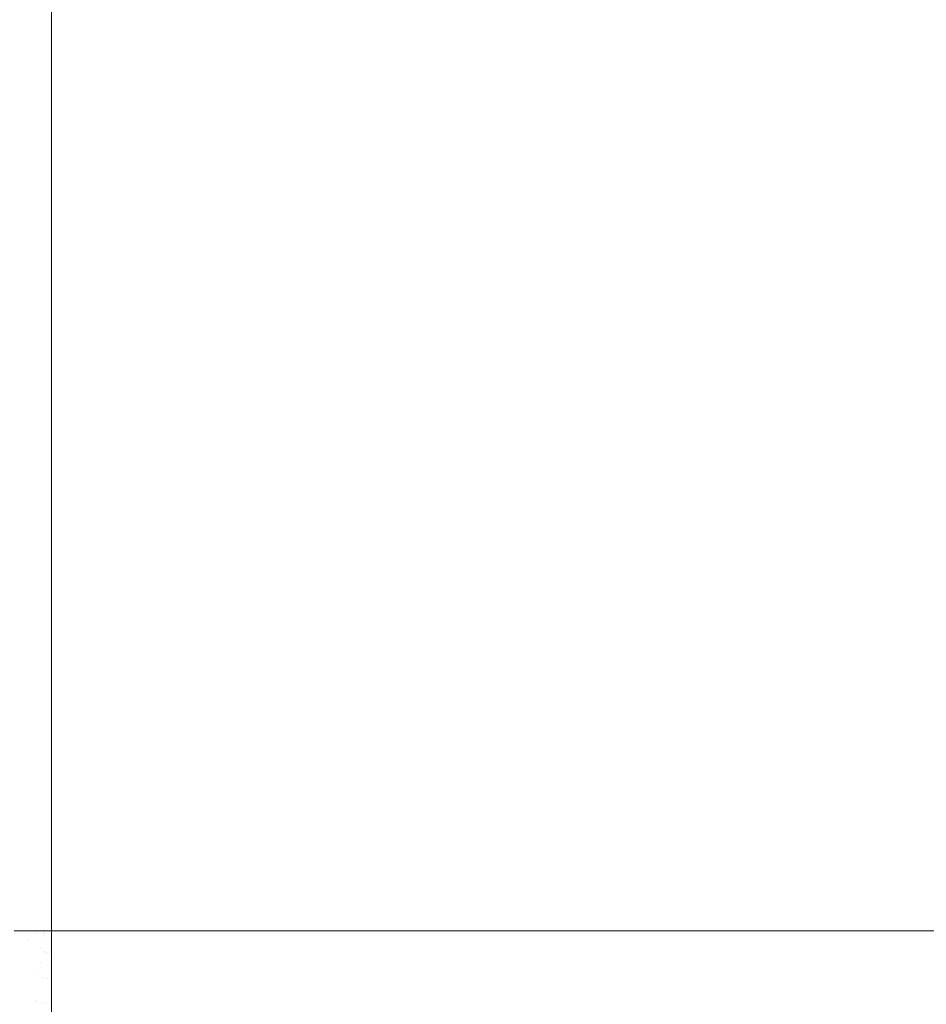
# Model space of a CAD drawing. Header units: centimetres. Extents: x -17.1 to 18.2, y 4.2 to 6.
# Tile 40 of 256: x -17.025 to -16.903, y 4.29 to 4.423. Entities that reach past the tile are written whole.
import ezdxf

# ---------------------------------------------------------------- set-up
doc = ezdxf.new("R2010")
doc.units = ezdxf.units.CM
doc.header["$LTSCALE"] = 2.54
doc.layers.add('Lucido design-1', color=7, linetype='Continuous')

# ---------------------------------------------------------------- blocks, each defined once
blk = doc.blocks.new('Gruppo-3-1')
at = {"color": 7, "linetype": 'Continuous', "lineweight": 9}
for points, invisible_edges in [([(-17.02353, 5.90021, -2276.22229), (-17.02532, 5.90021, -2276.22246), (-17.02532, 4.30021, -2276.22246), (-17.02458, 4.30021, -2276.22239)], 10), ([(-17.02458, 4.30021, -2277.02195), (-17.02532, 4.30021, -2277.02188), (-17.02532, 5.90021, -2277.02188), (-17.02458, 5.90021, -2277.02195)], 10), ([(-17.02458, 4.30021, -2276.22239), (-17.02353, 4.30021, -2276.22229), (-17.02353, 5.90021, -2276.22229)], 10), ([(-17.02458, 5.90021, -2277.02195), (-17.02353, 5.90021, -2277.02205), (-17.02353, 4.30021, -2277.02205), (-17.02458, 4.30021, -2277.02195)], 10), ([(-17.02175, 5.90021, -2276.22219), (-17.02353, 5.90021, -2276.22229), (-17.02353, 4.30021, -2276.22229), (-17.02241, 4.30021, -2276.22223)], 10), ([(-17.02353, 5.90021, -2277.02205), (-17.02175, 5.90021, -2277.02215), (-17.02175, 4.30021, -2277.02215), (-17.02349, 4.30021, -2277.02205)], 10), ([(-17.02349, 4.30021, -2277.02205), (-17.02353, 4.30021, -2277.02205), (-17.02353, 5.90021, -2277.02205)], 10), ([(-17.02241, 4.30021, -2276.22223), (-17.02175, 4.30021, -2276.22219), (-17.02175, 5.90021, -2276.22219)], 10), ([(-17.02135, 5.90021, -2276.22219), (-17.02175, 5.90021, -2276.22219), (-17.02175, 4.30021, -2276.22219), (-17.02135, 4.30021, -2276.22219)], 10), ([(-17.02135, 4.30021, -2277.02215), (-17.02175, 4.30021, -2277.02215), (-17.02175, 5.90021, -2277.02215), (-17.02135, 5.90021, -2277.02215)], 10), ([(-17.02135, 4.30021, -2276.22219), (-17.02031, 4.30021, -2276.22217), (-17.02031, 5.90021, -2276.22217), (-17.02135, 5.90021, -2276.22219)], 8), ([(-17.02135, 5.90021, -2277.02215), (-17.02031, 5.90021, -2277.02217), (-17.02031, 4.30021, -2277.02217), (-17.02135, 4.30021, -2277.02215)], 8), ([(-17.02031, 4.30021, -2277.02217), (-17.02031, 5.90021, -2277.02217), (-5.29779, 5.90021, -2277.02217), (-5.29779, 4.70021, -2277.02217)], 8), ([(-5.29779, 4.70021, -2277.02217), (-5.29745, 4.68247, -2277.02217), (-17.02031, 4.30021, -2277.02217)], 10), ([(-5.29745, 4.68247, -2277.02217), (-5.29629, 4.66335, -2277.02217), (-17.02031, 4.30021, -2277.02217)], 10), ([(-17.02031, 4.30021, -2277.02217), (-5.29629, 4.66335, -2277.02217), (-5.29598, 4.66039, -2277.02217)], 9), ([(-5.29598, 4.66039, -2277.02217), (-5.29434, 4.64448, -2277.02217), (-17.02031, 4.30021, -2277.02217)], 10), ([(-5.29434, 4.64448, -2277.02217), (-5.29163, 4.62605, -2277.02217), (-17.02031, 4.30021, -2277.02217)], 10), ([(-5.29163, 4.62605, -2277.02217), (-5.28822, 4.60818, -2277.02217), (-17.02031, 4.30021, -2277.02217)], 10), ([(-5.28822, 4.60818, -2277.02217), (-5.28416, 4.59101, -2277.02217), (-17.02031, 4.30021, -2277.02217)], 10), ([(-5.28416, 4.59101, -2277.02217), (-5.27955, 4.57463, -2277.02217), (-17.02031, 4.30021, -2277.02217)], 10), ([(-17.02031, 4.30021, -2277.02217), (-5.27955, 4.57463, -2277.02217), (-5.27762, 4.56878, -2277.02217)], 9), ([(-5.27762, 4.56878, -2277.02217), (-5.27444, 4.5591, -2277.02217), (-17.02031, 4.30021, -2277.02217)], 10), ([(-5.27444, 4.5591, -2277.02217), (-5.26893, 4.54448, -2277.02217), (-17.02031, 4.30021, -2277.02217)], 10), ([(-17.02031, 4.30021, -2277.02217), (-5.26893, 4.54448, -2277.02217), (-5.2689, 4.54443, -2277.02217)], 9), ([(-5.2689, 4.54443, -2277.02217), (-5.26307, 4.53078, -2277.02217), (-17.02031, 4.30021, -2277.02217)], 10), ([(-17.02031, 4.30021, -2277.02217), (-5.26307, 4.53078, -2277.02217), (-5.25802, 4.52023, -2277.02217), (-5.25696, 4.51802, -2277.02217)], 9), ([(-17.02031, 4.30021, -2277.02217), (-5.25696, 4.51802, -2277.02217), (-5.25064, 4.50618, -2277.02217)], 9), ([(-17.02031, 4.30021, -2277.02217), (-5.25064, 4.50618, -2277.02217), (-5.24419, 4.49524, -2277.02217)], 9), ([(-17.02031, 4.30021, -2277.02217), (-5.24419, 4.49524, -2277.02217), (-5.23785, 4.48547, -2277.02217)], 9), ([(-5.23785, 4.48547, -2277.02217), (-5.23125, 4.47619, -2277.02217), (-17.02031, 4.30021, -2277.02217)], 10), ([(-5.23125, 4.47619, -2277.02217), (-5.22464, 4.46768, -2277.02217), (-17.02031, 4.30021, -2277.02217)], 10), ([(-17.02031, 4.30021, -2277.02217), (-5.22464, 4.46768, -2277.02217), (-5.21804, 4.4599, -2277.02217)], 9), ([(-17.02031, 4.30021, -2277.02217), (-5.21804, 4.4599, -2277.02217), (-5.21148, 4.4528, -2277.02217)], 9), ([(-17.02031, 4.30021, -2277.02217), (-5.21148, 4.4528, -2277.02217), (-5.20497, 4.44634, -2277.02217)], 9), ([(-17.02031, 4.30021, -2277.02217), (-5.20497, 4.44634, -2277.02217), (-5.19852, 4.44047, -2277.02217)], 9), ([(-17.02031, 4.30021, -2277.02217), (-5.19852, 4.44047, -2277.02217), (-5.1926, 4.43552, -2277.02217)], 9), ([(-5.1926, 4.43552, -2277.02217), (-5.19215, 4.43514, -2277.02217), (-17.02031, 4.30021, -2277.02217)], 10), ([(-17.02031, 4.30021, -2277.02217), (-5.19215, 4.43514, -2277.02217), (-5.18586, 4.43032, -2277.02217)], 9), ([(-17.02031, 4.30021, -2277.02217), (-5.18586, 4.43032, -2277.02217), (-5.17966, 4.42597, -2277.02217)], 9), ([(-17.02031, 4.30021, -2277.02217), (-5.17966, 4.42597, -2277.02217), (-5.17353, 4.42205, -2277.02217)], 9), ([(-17.02031, 4.30021, -2277.02217), (-5.17353, 4.42205, -2277.02217), (-5.16749, 4.41854, -2277.02217)], 9), ([(-17.02031, 4.30021, -2277.02217), (-5.16749, 4.41854, -2277.02217), (-5.16153, 4.4154, -2277.02217)], 9), ([(-17.02031, 4.30021, -2277.02217), (-5.16153, 4.4154, -2277.02217), (-5.15565, 4.41262, -2277.02217)], 9), ([(-17.02031, 4.30021, -2277.02217), (-5.15565, 4.41262, -2277.02217), (-5.14984, 4.41016, -2277.02217)], 9), ([(-5.14984, 4.41016, -2277.02217), (-5.1441, 4.40801, -2277.02217), (-17.02031, 4.30021, -2277.02217)], 10), ([(-17.02031, 4.30021, -2277.02217), (-5.1441, 4.40801, -2277.02217), (-5.13842, 4.40614, -2277.02217)], 9), ([(-17.02031, 4.30021, -2277.02217), (-5.13842, 4.40614, -2277.02217), (-5.1328, 4.40456, -2277.02217)], 9), ([(-17.02031, 4.30021, -2277.02217), (-5.1328, 4.40456, -2277.02217), (-5.12723, 4.40323, -2277.02217)], 9), ([(-17.02031, 4.30021, -2277.02217), (-5.12723, 4.40323, -2277.02217), (-5.12384, 4.40257, -2277.02217)], 9), ([(-5.12384, 4.40257, -2277.02217), (-5.12171, 4.40216, -2277.02217), (-17.02031, 4.30021, -2277.02217)], 10), ([(-17.02031, 4.30021, -2277.02217), (-5.12171, 4.40216, -2277.02217), (-5.11622, 4.40133, -2277.02217)], 9), ([(-17.02031, 4.30021, -2277.02217), (-5.11622, 4.40133, -2277.02217), (-5.11077, 4.40073, -2277.02217)], 9), ([(-17.02031, 4.30021, -2277.02217), (-5.11077, 4.40073, -2277.02217), (-5.10534, 4.40036, -2277.02217)], 9), ([(-17.02031, 4.30021, -2277.02217), (-5.10534, 4.40036, -2277.02217), (-5.10016, 4.40022, -2277.02217)], 9), ([(-17.02031, 4.30021, -2277.02217), (-5.10016, 4.40022, -2277.02217), (-5.09911, 4.40021, -2277.02217)], 9), ([(-5.09911, 4.40021, -2277.02217), (6.22603, 4.40021, -2277.02217), (18.14723, 4.30021, -2277.02217), (-17.02031, 4.30021, -2277.02217)], 10), ([(-17.02564, 4.29913, -2276.2225), (-17.02454, 4.29936, -2276.22238), (-17.02458, 4.30021, -2276.22239), (-17.02532, 4.30021, -2276.22246)], 11), ([(-17.02547, 4.29794, -2276.2225), (-17.02441, 4.29841, -2276.22238), (-17.02454, 4.29936, -2276.22238), (-17.02564, 4.29913, -2276.2225)], 15), ([(-17.02532, 4.30021, -2277.02188), (-17.02458, 4.30021, -2277.02195), (-17.02441, 4.29841, -2277.02196), (-17.02547, 4.29794, -2277.02184)], 14), ([(-17.02353, 4.30021, -2276.22229), (-17.02458, 4.30021, -2276.22239), (-17.02454, 4.29936, -2276.22238), (-17.02346, 4.29958, -2276.22229)], 14), ([(-17.02336, 4.29887, -2277.02205), (-17.02441, 4.29841, -2277.02196), (-17.02458, 4.30021, -2277.02195), (-17.02353, 4.30021, -2277.02205)], 11), ([(-17.02346, 4.29958, -2276.22229), (-17.02454, 4.29936, -2276.22238), (-17.02441, 4.29841, -2276.22238), (-17.02336, 4.29887, -2276.22229)], 15), ([(-17.02346, 4.29958, -2276.22229), (-17.02239, 4.29979, -2276.22222), (-17.02241, 4.30021, -2276.22223), (-17.02353, 4.30021, -2276.22229)], 11), ([(-17.02353, 4.30021, -2277.02205), (-17.02349, 4.30021, -2277.02205), (-17.02336, 4.29887, -2277.02205)], 10), ([(-17.02349, 4.30021, -2277.02205), (-17.02175, 4.30021, -2277.02215), (-17.02233, 4.29932, -2277.02212), (-17.02336, 4.29887, -2277.02205)], 14), ([(-17.02336, 4.29887, -2276.22229), (-17.02233, 4.29932, -2276.22222), (-17.02239, 4.29979, -2276.22222), (-17.02346, 4.29958, -2276.22229)], 15), ([(-17.02316, 4.29811, -2276.22229), (-17.0222, 4.29882, -2276.22222), (-17.02233, 4.29932, -2276.22222), (-17.02336, 4.29887, -2276.22229)], 15), ([(-17.02336, 4.29887, -2277.02205), (-17.02233, 4.29932, -2277.02212), (-17.0222, 4.29882, -2277.02212), (-17.02316, 4.29811, -2277.02205)], 15), ([(-17.02175, 4.30021, -2276.22219), (-17.02241, 4.30021, -2276.22223), (-17.02239, 4.29979, -2276.22222)], 10), ([(-17.02239, 4.29979, -2276.22222), (-17.02134, 4.3, -2276.22218), (-17.02135, 4.30021, -2276.22219), (-17.02175, 4.30021, -2276.22219)], 11), ([(-17.02134, 4.3, -2276.22218), (-17.02239, 4.29979, -2276.22222), (-17.02233, 4.29932, -2276.22222), (-17.02131, 4.29977, -2276.22218)], 15), ([(-17.02131, 4.29977, -2277.02216), (-17.02233, 4.29932, -2277.02212), (-17.02175, 4.30021, -2277.02215), (-17.02135, 4.30021, -2277.02215)], 11), ([(-17.02131, 4.29977, -2276.22218), (-17.02233, 4.29932, -2276.22222), (-17.0222, 4.29882, -2276.22222), (-17.02125, 4.29952, -2276.22218)], 15), ([(-17.02125, 4.29952, -2277.02216), (-17.0222, 4.29882, -2277.02212), (-17.02233, 4.29932, -2277.02212), (-17.02131, 4.29977, -2277.02216)], 15), ([(-17.02125, 4.29952, -2276.22218), (-17.0222, 4.29882, -2276.22222), (-17.02199, 4.29831, -2276.22222), (-17.02114, 4.29927, -2276.22218)], 15), ([(-17.02114, 4.29927, -2277.02216), (-17.02199, 4.29831, -2277.02212), (-17.0222, 4.29882, -2277.02212), (-17.02125, 4.29952, -2277.02216)], 15), ([(-17.02114, 4.29927, -2276.22218), (-17.02199, 4.29831, -2276.22222), (-17.02169, 4.29782, -2276.22222)], 11), ([(-17.02169, 4.29782, -2277.02212), (-17.02199, 4.29831, -2277.02212), (-17.02114, 4.29927, -2277.02216)], 11), ([(-17.02169, 4.29782, -2276.22222), (-17.02031, 4.30021, -2276.22217), (-17.02114, 4.29927, -2276.22218)], 11), ([(-17.0213, 4.29741, -2276.22222), (-17.02031, 4.30021, -2276.22217), (-17.02169, 4.29782, -2276.22222)], 11), ([(-17.02114, 4.29927, -2277.02216), (-17.02031, 4.30021, -2277.02217), (-17.02169, 4.29782, -2277.02212)], 11), ([(-17.02169, 4.29782, -2277.02212), (-17.02031, 4.30021, -2277.02217), (-17.0213, 4.29741, -2277.02212)], 11), ([(-17.02134, 4.3, -2276.22218), (-17.02031, 4.30021, -2276.22217), (-17.02135, 4.30021, -2276.22219)], 9), ([(-17.02135, 4.30021, -2277.02215), (-17.02031, 4.30021, -2277.02217), (-17.02131, 4.29977, -2277.02216)], 10), ([(-17.02131, 4.29977, -2276.22218), (-17.02031, 4.30021, -2276.22217), (-17.02134, 4.3, -2276.22218)], 11), ([(-17.02125, 4.29952, -2276.22218), (-17.02031, 4.30021, -2276.22217), (-17.02131, 4.29977, -2276.22218)], 11), ([(-17.02131, 4.29977, -2277.02216), (-17.02031, 4.30021, -2277.02217), (-17.02125, 4.29952, -2277.02216)], 11), ([(-17.02083, 4.29714, -2276.22222), (-17.02031, 4.30021, -2276.22217), (-17.0213, 4.29741, -2276.22222)], 11), ([(-17.0213, 4.29741, -2277.02212), (-17.02031, 4.30021, -2277.02217), (-17.02107, 4.29725, -2277.02212)], 11), ([(-17.02114, 4.29927, -2276.22218), (-17.02031, 4.30021, -2276.22217), (-17.02125, 4.29952, -2276.22218)], 11), ([(-17.02125, 4.29952, -2277.02216), (-17.02031, 4.30021, -2277.02217), (-17.02114, 4.29927, -2277.02216)], 11), ([(-17.02107, 4.29725, -2277.02212), (-17.02031, 4.30021, -2277.02217), (-17.02083, 4.29714, -2277.02212)], 11), ([(-17.02031, 4.29704, -2276.22224), (-17.02031, 4.30021, -2276.22217), (-17.02083, 4.29714, -2276.22222)], 10), ([(-17.02083, 4.29714, -2277.02212), (-17.02031, 4.30021, -2277.02217), (-17.02057, 4.29709, -2277.02211)], 11), ([(-17.02057, 4.29709, -2277.02211), (-17.02031, 4.30021, -2277.02217), (-17.02031, 4.29704, -2277.0221)], 9), ([(18.14723, 4.29704, -2276.22224), (18.14723, 4.30021, -2276.22217), (-17.02031, 4.30021, -2276.22217), (-17.02031, 4.29704, -2276.22224)], 8), ([(-17.02031, 4.29704, -2277.0221), (-17.02031, 4.30021, -2277.02217), (18.14723, 4.30021, -2277.02217), (18.14723, 4.29704, -2277.0221)], 8), ([(-17.02514, 4.29666, -2276.2225), (-17.02415, 4.29739, -2276.22238), (-17.02441, 4.29841, -2276.22238), (-17.02547, 4.29794, -2276.2225)], 15), ([(-17.02547, 4.29794, -2277.02184), (-17.02441, 4.29841, -2277.02196), (-17.02415, 4.29739, -2277.02196), (-17.02514, 4.29666, -2277.02184)], 15), ([(-17.02336, 4.29887, -2276.22229), (-17.02441, 4.29841, -2276.22238), (-17.02415, 4.29739, -2276.22238), (-17.02316, 4.29811, -2276.22229)], 15), ([(-17.02316, 4.29811, -2277.02205), (-17.02415, 4.29739, -2277.02196), (-17.02441, 4.29841, -2277.02196), (-17.02336, 4.29887, -2277.02205)], 15), ([(-17.02316, 4.29811, -2276.22229), (-17.02415, 4.29739, -2276.22238), (-17.02372, 4.29635, -2276.22238), (-17.02285, 4.29733, -2276.22229)], 15), ([(-17.02285, 4.29733, -2277.02205), (-17.02372, 4.29635, -2277.02196), (-17.02415, 4.29739, -2277.02196), (-17.02316, 4.29811, -2277.02205)], 15), ([(-17.02285, 4.29733, -2276.22229), (-17.02199, 4.29831, -2276.22222), (-17.0222, 4.29882, -2276.22222), (-17.02316, 4.29811, -2276.22229)], 15), ([(-17.02316, 4.29811, -2277.02205), (-17.0222, 4.29882, -2277.02212), (-17.02199, 4.29831, -2277.02212), (-17.02285, 4.29733, -2277.02205)], 15), ([(-17.0224, 4.2966, -2276.22229), (-17.02169, 4.29782, -2276.22222), (-17.02199, 4.29831, -2276.22222), (-17.02285, 4.29733, -2276.22229)], 15), ([(-17.02285, 4.29733, -2277.02205), (-17.02199, 4.29831, -2277.02212), (-17.02169, 4.29782, -2277.02212), (-17.0224, 4.2966, -2277.02205)], 15), ([(-17.0218, 4.29598, -2276.22229), (-17.0213, 4.29741, -2276.22222), (-17.02169, 4.29782, -2276.22222), (-17.0224, 4.2966, -2276.22229)], 15), ([(-17.0224, 4.2966, -2277.02205), (-17.02169, 4.29782, -2277.02212), (-17.0213, 4.29741, -2277.02212), (-17.0218, 4.29598, -2277.02205)], 15), ([(-17.02461, 4.29534, -2276.2225), (-17.02372, 4.29635, -2276.22238), (-17.02415, 4.29739, -2276.22238), (-17.02514, 4.29666, -2276.2225)], 15), ([(-17.02514, 4.29666, -2277.02184), (-17.02415, 4.29739, -2277.02196), (-17.02372, 4.29635, -2277.02196), (-17.02461, 4.29534, -2277.02184)], 15), ([(-17.02384, 4.2941, -2276.2225), (-17.02312, 4.29536, -2276.22238), (-17.02372, 4.29635, -2276.22238), (-17.02461, 4.29534, -2276.2225)], 15), ([(-17.02461, 4.29534, -2277.02184), (-17.02372, 4.29635, -2277.02196), (-17.02312, 4.29536, -2277.02196), (-17.02384, 4.2941, -2277.02184)], 15), ([(-17.02285, 4.29733, -2276.22229), (-17.02372, 4.29635, -2276.22238), (-17.02312, 4.29536, -2276.22238), (-17.0224, 4.2966, -2276.22229)], 15), ([(-17.0224, 4.2966, -2277.02205), (-17.02312, 4.29536, -2277.02196), (-17.02372, 4.29635, -2277.02196), (-17.02285, 4.29733, -2277.02205)], 15), ([(-17.0218, 4.29598, -2276.22229), (-17.0224, 4.2966, -2276.22229), (-17.02312, 4.29536, -2276.22238), (-17.02274, 4.29491, -2276.22238)], 15), ([(-17.02274, 4.29491, -2277.02196), (-17.02312, 4.29536, -2277.02196), (-17.0224, 4.2966, -2277.02205), (-17.0218, 4.29598, -2277.02205)], 15), ([(-17.0218, 4.29598, -2277.02205), (-17.0213, 4.29741, -2277.02212), (-17.02107, 4.29725, -2277.02212), (-17.02185, 4.2942, -2277.02196)], 15), ([(-17.02083, 4.29714, -2277.02212), (-17.02136, 4.29397, -2277.02196), (-17.02185, 4.2942, -2277.02196), (-17.02107, 4.29725, -2277.02212)], 15), ([(-17.02136, 4.29397, -2276.22238), (-17.02083, 4.29714, -2276.22222), (-17.0213, 4.29741, -2276.22222), (-17.0218, 4.29598, -2276.22229)], 15), ([(-17.02083, 4.29714, -2276.22222), (-17.02136, 4.29397, -2276.22238), (-17.02031, 4.29585, -2276.22227)], 11), ([(-17.02057, 4.29709, -2277.02211), (-17.02084, 4.29382, -2277.02196), (-17.02136, 4.29397, -2277.02196), (-17.02083, 4.29714, -2277.02212)], 15), ([(-17.02031, 4.29585, -2277.02207), (-17.02084, 4.29382, -2277.02196), (-17.02057, 4.29709, -2277.02211)], 11), ([(-17.02031, 4.29585, -2276.22227), (-17.02031, 4.29704, -2276.22224), (-17.02083, 4.29714, -2276.22222)], 10), ([(-17.02057, 4.29709, -2277.02211), (-17.02031, 4.29704, -2277.0221), (-17.02031, 4.29585, -2277.02207)], 9), ([(-17.02031, 4.29704, -2276.22224), (-17.02031, 4.29585, -2276.22227), (18.14723, 4.29585, -2276.22227), (18.14723, 4.29704, -2276.22224)], 10), ([(18.14723, 4.29704, -2277.0221), (18.14723, 4.29585, -2277.02207), (-17.02031, 4.29585, -2277.02207), (-17.02031, 4.29704, -2277.0221)], 10), ([(-17.02461, 4.29534, -2276.2225), (-17.02551, 4.29432, -2276.22265), (-17.02458, 4.29282, -2276.22265), (-17.02384, 4.2941, -2276.2225)], 15), ([(-17.02384, 4.2941, -2277.02184), (-17.02458, 4.29282, -2277.02169), (-17.02551, 4.29432, -2277.02169), (-17.02461, 4.29534, -2277.02184)], 15), ([(-17.02337, 4.29354, -2276.2225), (-17.02274, 4.29491, -2276.22238), (-17.02312, 4.29536, -2276.22238), (-17.02384, 4.2941, -2276.2225)], 15), ([(-17.02384, 4.2941, -2277.02184), (-17.02312, 4.29536, -2277.02196), (-17.02274, 4.29491, -2277.02196), (-17.02337, 4.29354, -2277.02184)], 15), ([(-17.02274, 4.29491, -2276.22238), (-17.02232, 4.29453, -2276.22238), (-17.0218, 4.29598, -2276.22229)], 11), ([(-17.0218, 4.29598, -2277.02205), (-17.02232, 4.29453, -2277.02196), (-17.02274, 4.29491, -2277.02196)], 11), ([(-17.0218, 4.29598, -2276.22229), (-17.02232, 4.29453, -2276.22238), (-17.02185, 4.2942, -2276.22238), (-17.02136, 4.29397, -2276.22238)], 15), ([(-17.02185, 4.2942, -2277.02196), (-17.02232, 4.29453, -2277.02196), (-17.0218, 4.29598, -2277.02205)], 11), ([(-17.02031, 4.29585, -2276.22227), (-17.02136, 4.29397, -2276.22238), (-17.02084, 4.29382, -2276.22238)], 11), ([(-17.02084, 4.29382, -2276.22238), (-17.02031, 4.29377, -2276.2224), (-17.02031, 4.29585, -2276.22227)], 9), ([(-17.02084, 4.29382, -2277.02196), (-17.02031, 4.29585, -2277.02207), (-17.02031, 4.2915, -2277.02179)], 9), ([(18.14723, 4.2915, -2276.22255), (18.14723, 4.29585, -2276.22227), (-17.02031, 4.29585, -2276.22227), (-17.02031, 4.29377, -2276.2224)], 10), ([(-17.02031, 4.2915, -2277.02179), (-17.02031, 4.29585, -2277.02207), (18.14723, 4.29585, -2277.02207), (18.14723, 4.29377, -2277.02194)], 10), ([(-17.02384, 4.2941, -2276.2225), (-17.02458, 4.29282, -2276.22265), (-17.02401, 4.29215, -2276.22265), (-17.02337, 4.29354, -2276.2225)], 15), ([(-17.02337, 4.29354, -2277.02184), (-17.02401, 4.29215, -2277.02169), (-17.02458, 4.29282, -2277.02169), (-17.02384, 4.2941, -2277.02184)], 15), ([(-17.02284, 4.29305, -2276.2225), (-17.02232, 4.29453, -2276.22238), (-17.02274, 4.29491, -2276.22238), (-17.02337, 4.29354, -2276.2225)], 15), ([(-17.02337, 4.29354, -2277.02184), (-17.02274, 4.29491, -2277.02196), (-17.02232, 4.29453, -2277.02196), (-17.02284, 4.29305, -2277.02184)], 15), ([(-17.02266, 4.29107, -2276.22265), (-17.02185, 4.2942, -2276.22238), (-17.02232, 4.29453, -2276.22238), (-17.02284, 4.29305, -2276.2225)], 15), ([(-17.02284, 4.29305, -2277.02184), (-17.02232, 4.29453, -2277.02196), (-17.02185, 4.2942, -2277.02196), (-17.02266, 4.29107, -2277.02169)], 15), ([(-17.02136, 4.29397, -2276.22238), (-17.02185, 4.2942, -2276.22238), (-17.02266, 4.29107, -2276.22265), (-17.02229, 4.29087, -2276.22265)], 15), ([(-17.02229, 4.29087, -2277.02169), (-17.02266, 4.29107, -2277.02169), (-17.02185, 4.2942, -2277.02196), (-17.02136, 4.29397, -2277.02196)], 15), ([(-17.02229, 4.29087, -2276.22265), (-17.02191, 4.2907, -2276.22265), (-17.02136, 4.29397, -2276.22238)], 11), ([(-17.02136, 4.29397, -2277.02196), (-17.02191, 4.2907, -2277.02169), (-17.02229, 4.29087, -2277.02169)], 11), ([(-17.02084, 4.29382, -2276.22238), (-17.02136, 4.29397, -2276.22238), (-17.02191, 4.2907, -2276.22265), (-17.02152, 4.29057, -2276.22265)], 15), ([(-17.02152, 4.29057, -2277.02169), (-17.02191, 4.2907, -2277.02169), (-17.02136, 4.29397, -2277.02196), (-17.02084, 4.29382, -2277.02196)], 15), ([(-17.02152, 4.29057, -2276.22265), (-17.02112, 4.29048, -2276.22265), (-17.02084, 4.29382, -2276.22238)], 11), ([(-17.02084, 4.29382, -2277.02196), (-17.02112, 4.29048, -2277.02169), (-17.02152, 4.29057, -2277.02169)], 11), ([(-17.02084, 4.29382, -2276.22238), (-17.02112, 4.29048, -2276.22265), (-17.02031, 4.2915, -2276.22255)], 11), ([(-17.02031, 4.2915, -2277.02179), (-17.02112, 4.29048, -2277.02169), (-17.02084, 4.29382, -2277.02196)], 11), ([(-17.02031, 4.2915, -2276.22255), (-17.02031, 4.29377, -2276.2224), (-17.02084, 4.29382, -2276.22238)], 10), ([(-17.02031, 4.29377, -2276.2224), (-17.02031, 4.2915, -2276.22255), (18.14723, 4.2915, -2276.22255)], 10), ([(18.14723, 4.29377, -2277.02194), (18.14723, 4.2915, -2277.02179), (-17.02031, 4.2915, -2277.02179)], 10), ([(-17.02466, 4.29073, -2276.22284), (-17.02401, 4.29215, -2276.22265), (-17.02458, 4.29282, -2276.22265), (-17.02533, 4.29152, -2276.22284)], 15), ([(-17.02533, 4.29152, -2277.0215), (-17.02458, 4.29282, -2277.02169), (-17.02401, 4.29215, -2277.02169), (-17.02466, 4.29073, -2277.0215)], 15), ([(-17.02337, 4.29354, -2276.2225), (-17.02401, 4.29215, -2276.22265), (-17.02337, 4.29155, -2276.22265), (-17.02284, 4.29305, -2276.2225)], 15), ([(-17.02284, 4.29305, -2277.02184), (-17.02337, 4.29155, -2277.02169), (-17.02401, 4.29215, -2277.02169), (-17.02337, 4.29354, -2277.02184)], 15), ([(-17.02284, 4.29305, -2276.2225), (-17.02337, 4.29155, -2276.22265), (-17.02302, 4.2913, -2276.22265), (-17.02266, 4.29107, -2276.22265)], 15), ([(-17.02266, 4.29107, -2277.02169), (-17.02302, 4.2913, -2277.02169), (-17.02337, 4.29155, -2277.02169), (-17.02284, 4.29305, -2277.02184)], 15), ([(-17.0239, 4.29004, -2276.22284), (-17.02337, 4.29155, -2276.22265), (-17.02401, 4.29215, -2276.22265), (-17.02466, 4.29073, -2276.22284)], 15), ([(-17.02466, 4.29073, -2277.0215), (-17.02401, 4.29215, -2277.02169), (-17.02337, 4.29155, -2277.02169), (-17.0239, 4.29004, -2277.0215)], 15), ([(-17.02398, 4.28815, -2276.22305), (-17.02302, 4.2913, -2276.22265), (-17.02337, 4.29155, -2276.22265), (-17.0239, 4.29004, -2276.22284)], 15), ([(-17.0239, 4.29004, -2277.0215), (-17.02337, 4.29155, -2277.02169), (-17.02302, 4.2913, -2277.02169), (-17.02398, 4.28815, -2277.02129)], 15), ([(-17.02398, 4.28815, -2276.22305), (-17.02349, 4.28784, -2276.22305), (-17.02266, 4.29107, -2276.22265), (-17.02302, 4.2913, -2276.22265)], 15), ([(-17.02302, 4.2913, -2277.02169), (-17.02266, 4.29107, -2277.02169), (-17.02349, 4.28784, -2277.02129), (-17.02398, 4.28815, -2277.02129)], 15), ([(-17.02229, 4.29087, -2276.22265), (-17.02266, 4.29107, -2276.22265), (-17.02349, 4.28784, -2276.22305), (-17.02299, 4.28757, -2276.22305)], 15), ([(-17.02299, 4.28757, -2277.02129), (-17.02349, 4.28784, -2277.02129), (-17.02266, 4.29107, -2277.02169), (-17.02229, 4.29087, -2277.02169)], 15), ([(-17.02112, 4.29048, -2276.22265), (-17.02031, 4.2904, -2276.22267), (-17.02031, 4.2915, -2276.22255)], 9), ([(-17.02031, 4.2915, -2277.02179), (-17.02031, 4.2904, -2277.02167), (-17.02112, 4.29048, -2277.02169)], 10), ([(18.14723, 4.2904, -2276.22267), (18.14723, 4.2915, -2276.22255), (-17.02031, 4.2915, -2276.22255), (-17.02031, 4.2904, -2276.22267)], 10), ([(-17.02031, 4.2904, -2277.02167), (-17.02031, 4.2915, -2277.02179), (18.14723, 4.2915, -2277.02179), (18.14723, 4.2904, -2277.02167)], 10), ([(-17.0239, 4.29004, -2276.22284), (-17.02466, 4.29073, -2276.22284), (-17.02531, 4.2893, -2276.22305), (-17.02489, 4.28888, -2276.22305)], 15), ([(-17.02489, 4.28888, -2277.02129), (-17.02531, 4.2893, -2277.02129), (-17.02466, 4.29073, -2277.0215), (-17.0239, 4.29004, -2277.0215)], 15), ([(-17.02299, 4.28757, -2276.22305), (-17.02247, 4.28735, -2276.22305), (-17.02191, 4.2907, -2276.22265), (-17.02229, 4.29087, -2276.22265)], 15), ([(-17.02229, 4.29087, -2277.02169), (-17.02191, 4.2907, -2277.02169), (-17.02247, 4.28735, -2277.02129), (-17.02299, 4.28757, -2277.02129)], 15), ([(-17.02152, 4.29057, -2276.22265), (-17.02191, 4.2907, -2276.22265), (-17.02247, 4.28735, -2276.22305), (-17.02194, 4.28717, -2276.22305)], 15), ([(-17.02194, 4.28717, -2277.02129), (-17.02247, 4.28735, -2277.02129), (-17.02191, 4.2907, -2277.02169), (-17.02152, 4.29057, -2277.02169)], 15), ([(-17.02194, 4.28717, -2276.22305), (-17.0214, 4.28704, -2276.22305), (-17.02112, 4.29048, -2276.22265), (-17.02152, 4.29057, -2276.22265)], 15), ([(-17.02152, 4.29057, -2277.02169), (-17.02112, 4.29048, -2277.02169), (-17.0214, 4.28704, -2277.02129), (-17.02194, 4.28717, -2277.02129)], 15), ([(-17.02112, 4.29048, -2276.22265), (-17.0214, 4.28704, -2276.22305), (-17.02031, 4.28716, -2276.22303)], 11), ([(-17.02031, 4.28716, -2277.02131), (-17.0214, 4.28704, -2277.02129), (-17.02112, 4.29048, -2277.02169)], 11), ([(-17.02031, 4.28716, -2276.22303), (-17.02031, 4.2904, -2276.22267), (-17.02112, 4.29048, -2276.22265)], 10), ([(-17.02112, 4.29048, -2277.02169), (-17.02031, 4.2904, -2277.02167), (-17.02031, 4.28716, -2277.02131)], 9), ([(-17.02031, 4.2904, -2276.22267), (-17.02031, 4.28716, -2276.22303), (18.14723, 4.28716, -2276.22303), (18.14723, 4.2904, -2276.22267)], 10), ([(18.14723, 4.2904, -2277.02167), (18.14723, 4.28716, -2277.02131), (-17.02031, 4.28716, -2277.02131), (-17.02031, 4.2904, -2277.02167)], 10)]:
    blk.add_3dface(points, dxfattribs=dict(at, invisible_edges=invisible_edges))
blk.add_3dface([(-17.02031, 5.90021, -2276.22217), (-17.02031, 4.30021, -2276.22217), (18.14723, 4.30021, -2276.22217), (18.14723, 5.90021, -2276.22217)], dxfattribs=at)
blk = doc.blocks.new('Gruppo-4-1')
at = {"color": 7}
blk.add_blockref('Gruppo-3-1', (0, 0), dxfattribs=at)

msp = doc.modelspace()

# ---------------------------------------------------------------- block references
at = {"layer": 'Lucido design-1', "color": 7}
msp.add_blockref('Gruppo-4-1', (0, 0), dxfattribs=at)

doc.saveas('drawing.dxf')
